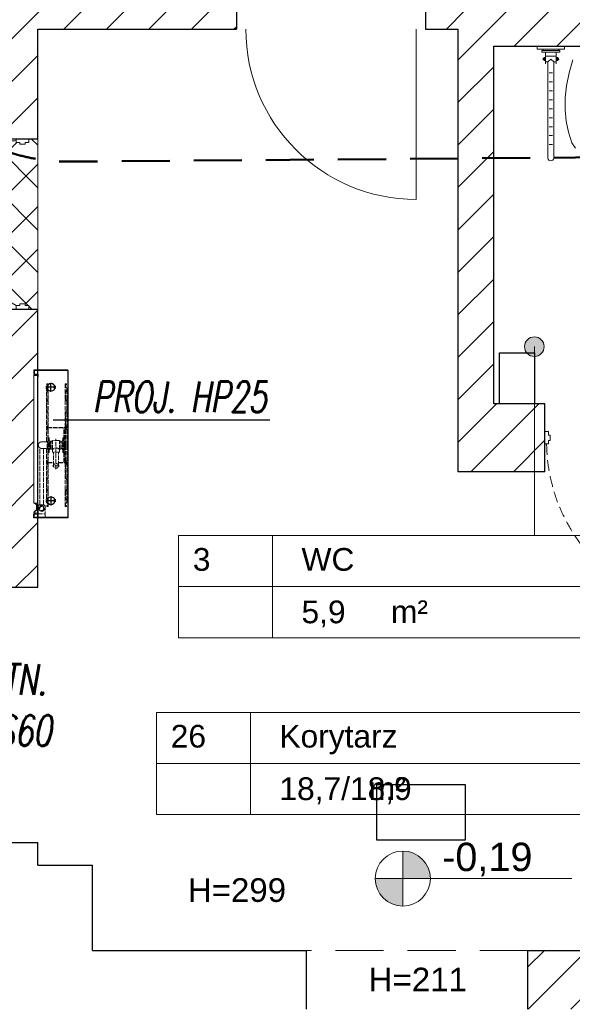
# Model space of a CAD drawing. Header units: millimetres. Extents: x 26866 to 1024070, y -428191 to 408885.
# Tile 69 of 248: x 184175 to 187095, y 360556 to 365761. Entities that reach past the tile are written whole.
import ezdxf

# ---------------------------------------------------------------- set-up
doc = ezdxf.new("R2010")
doc.units = ezdxf.units.MM
doc.header["$LTSCALE"] = 2
for name, pattern in [('ACAD_ISO02W100', [15, 12, -3]), ('DASHED', [19.05, 12.7, -6.35]), ('HIDDEN', [9.525, 6.35, -3.175]), ('HIDDENX2', [19.05, 12.7, -6.35])]:
    doc.linetypes.add(name, pattern=pattern)
for name, color, linetype, lineweight in [('0_OPIS', 7, 'Continuous', 13), ('3DPLAN_A_DRZWI', 173, 'Continuous', 5), ('3DPLAN_A_TABELKA POMIESZCZEŃ', 7, 'Continuous', 0), ('3DPLAN_A_WYSOKOŚCI OPIS', 101, 'Continuous', 5), ('3DPLAN_A_WYSOKOŚCI ZMIANA', 144, 'HIDDENX2', 5), ('A_KRESKOWANIE', 9, 'Continuous', 0), ('A_STOL_OKNA', 83, 'Continuous', 9), ('A_TXT', 7, 'Continuous', 0), ('A_WYM_KOT', 161, 'Continuous', 0), ('hydrant', 211, 'Continuous', 5), ('Opisy', 7, 'Continuous', 13), ('ramka', 9, 'Continuous', 30), ('sanitariaty', 2, 'Continuous', 25)]:
    doc.layers.add(name, color=color, linetype=linetype, lineweight=lineweight)
for name, color, linetype in [('3DPLAN_A_KRESKOWANIE 1', 253, 'Continuous'), ('3DPLAN_A_OPIS', 8, 'Continuous'), ('3DPLAN_A_POMIESZCZENIE NUMER', 100, 'Continuous'), ('3DPLAN_K_NOŚNA', 7, 'Continuous'), ('A_POMIESZCZENIE OPIS', 100, 'Continuous'), ('DEFAULT', 7, 'Continuous')]:
    doc.layers.add(name, color=color, linetype=linetype)
doc.styles.add('ARIAL', font='arial.ttf')
doc.styles.add('J-ROMANS', font='ROMANS.SHX', dxfattribs={"width": 0.7, "oblique": 10})
doc.styles.add('TABEL1', font='txt')

# ---------------------------------------------------------------- blocks, each defined once
blk = doc.blocks.new('hydrant')
at = {"color": 1, "linetype": 'ACAD_ISO02W100'}
for p, q in [((121.8, 578.2), (110, 578.2)), ((338.5, 577), (110, 577)), ((112.9, 580.5), (112.8, 580.5)), ((129.5, 586), (121.8, 578.2)), ((130.1, 584.7), (122.3, 577)), ((431.5, 586), (129.5, 586)), ((141, 584.7), (130.1, 584.7)), ((141, 584.7), (148.8, 577)), ((141.5, 586), (149.3, 578.2)), ((189.8, 578.2), (149.3, 578.2)), ((197.5, 586), (189.8, 578.2)), ((198.1, 584.7), (190.3, 577)), ((249.5, 584.7), (198.1, 584.7)), ((249.5, 584.7), (257.3, 577)), ((250, 586), (257.8, 578.2)), ((330, 578.2), (257.8, 578.2)), ((339, 586), (330, 578.2)), ((339, 584.3), (330.5, 577)), ((340, 582), (338.5, 582)), ((338.5, 482), (338.5, 582)), ((348, 578.2), (339, 586)), ((347.6, 577), (339, 584.3)), ((340, 482), (340, 582)), ((431.5, 577), (340, 577)), ((431.5, 578.2), (348, 578.2)), ((409, 577), (409, 578.2)), ((431.5, 586), (733.5, 586)), ((431.5, 578.2), (515, 578.2)), ((431.5, 577), (523, 577)), ((454, 577), (454, 578.2)), ((515, 578.2), (524, 586)), ((515.5, 577), (524, 584.3)), ((523, 541.2), (523, 582)), ((524.5, 582), (523, 582)), ((524, 586), (533, 578.2)), ((524, 584.3), (532.6, 577)), ((524.5, 541.2), (524.5, 582)), ((524.5, 577), (753, 577)), ((533, 578.2), (605.3, 578.2)), ((613, 586), (605.3, 578.2)), ((613.6, 584.7), (605.8, 577)), ((613.6, 584.7), (665, 584.7)), ((665, 584.7), (672.8, 577)), ((665.5, 586), (673.3, 578.2)), ((673.3, 578.2), (713.8, 578.2)), ((721.5, 586), (713.8, 578.2)), ((722.1, 584.7), (714.3, 577)), ((722.1, 584.7), (733, 584.7)), ((733, 584.7), (740.8, 577)), ((733.5, 586), (741.3, 578.2)), ((741.3, 578.2), (753, 578.2)), ((750.2, 580.5), (750.2, 580.5)), ((523, 571), (340, 571)), ((523, 569.5), (340, 569.5)), ((471, 569.5), (392, 569.5)), ((392, 565), (392, 569.5)), ((471, 565), (392, 565)), ((557.9, 528.2), (398.8, 528.2)), ((406, 545.2), (406, 511.2)), ((408.5, 546.7), (407.5, 546.7)), ((408, 565), (409, 561)), ((454.5, 546.7), (408, 546.7)), ((454, 561), (409, 561)), ((410, 554.2), (410.5, 554.7)), ((453, 554.2), (410, 554.2)), ((410, 548.2), (410, 554.2)), ((452.5, 571.5), (410.5, 571.5)), ((452.5, 554.7), (410.5, 554.7)), ((414.5, 554.7), (414.5, 561)), ((448.5, 554.7), (448.5, 561)), ((453, 554.2), (452.5, 554.7)), ((453, 548.2), (453, 554.2)), ((455, 565), (454, 561)), ((454.5, 546.7), (455.5, 546.7)), ((455, 546.7), (467.5, 546.7)), ((469, 545.2), (469, 511.2)), ((540.8, 541.2), (469, 541.2)), ((471, 565), (471, 569.5)), ((540.8, 546.4), (540.8, 510)), ((338.5, 487), (110, 487)), ((121.8, 485.7), (110, 485.7)), ((112.9, 483.5), (112.8, 483.5)), ((129.5, 478), (121.8, 485.7)), ((130.1, 479.2), (122.3, 487)), ((414, 478), (129.5, 478)), ((141, 479.2), (130.1, 479.2)), ((141, 479.2), (148.8, 487)), ((141.5, 478), (149.3, 485.7)), ((189.8, 485.7), (149.3, 485.7)), ((197.5, 478), (189.8, 485.7)), ((198.1, 479.2), (190.3, 487)), ((249.5, 479.2), (198.1, 479.2)), ((249.5, 479.2), (257.3, 487)), ((250, 478), (257.8, 485.7)), ((330, 485.7), (257.8, 485.7)), ((339, 478), (330, 485.7)), ((339, 479.6), (330.5, 487)), ((340, 482), (338.5, 482)), ((347.6, 487), (339, 479.6)), ((348, 485.7), (339, 478)), ((431.5, 487), (340, 487)), ((431.5, 485.7), (348, 485.7)), ((392, 491.5), (392, 487)), ((471, 491.5), (392, 491.5)), ((471, 487), (392, 487)), ((408.5, 509.7), (407.5, 509.7)), ((454.5, 509.7), (407.5, 509.7)), ((408, 491.5), (409, 495.5)), ((454, 495.5), (409, 495.5)), ((410, 508.2), (410, 502.2)), ((453, 502.2), (410, 502.2)), ((410, 502.2), (410.5, 501.7)), ((452.5, 501.7), (410.5, 501.7)), ((452.5, 485), (410.5, 485)), ((450.5, 485), (412.5, 485)), ((412.5, 483), (412.5, 485)), ((414, 452.5), (414, 481.5)), ((449, 481.5), (414, 481.5)), ((414.5, 498.3), (414.5, 501.7)), ((448.5, 498.3), (414.5, 498.3)), ((414.5, 495.5), (414.5, 496)), ((448.5, 496), (414.5, 496)), ((416.2, 496), (416.2, 498.3)), ((431.5, 487), (523, 487)), ((431.5, 485.7), (515, 485.7)), ((446.8, 496), (446.8, 498.3)), ((448.5, 498.3), (448.5, 501.7)), ((448.5, 495.5), (448.5, 496)), ((449, 452.5), (449, 481.5)), ((449, 478), (733.5, 478)), ((450.5, 483), (450.5, 485)), ((453, 502.2), (452.5, 501.7)), ((453, 508.2), (453, 502.2)), ((455, 491.5), (454, 495.5)), ((454.5, 509.7), (455.5, 509.7)), ((455.5, 509.7), (467.5, 509.7)), ((540.8, 515.2), (469, 515.2)), ((471, 491.5), (471, 487)), ((515, 485.7), (524, 478)), ((515.5, 487), (524, 479.6)), ((523, 482), (523, 515.2)), ((524.5, 482), (523, 482)), ((524, 479.6), (532.6, 487)), ((524, 478), (533, 485.7)), ((524.5, 482), (524.5, 515.2)), ((524.5, 487), (753, 487)), ((533, 485.7), (605.3, 485.7)), ((613, 478), (605.3, 485.7)), ((613.6, 479.2), (605.8, 487)), ((613.6, 479.2), (665, 479.2)), ((665, 479.2), (672.8, 487)), ((665.5, 478), (673.3, 485.7)), ((673.3, 485.7), (713.8, 485.7)), ((721.5, 478), (713.8, 485.7)), ((722.1, 479.2), (714.3, 487)), ((722.1, 479.2), (733, 479.2)), ((733, 479.2), (740.8, 487)), ((733.5, 478), (741.3, 485.7)), ((741.3, 485.7), (753, 485.7)), ((752.9, 471.5), (746.5, 466.2)), ((750.2, 483.5), (750.2, 483.5)), ((752.9, 471.5), (794.5, 471.5)), ((794.5, 471.5), (814.5, 471.5)), ((794.5, 433.5), (794.5, 471.5)), ((814.5, 433.5), (814.5, 471.5)), ((746.5, 443.5), (446.5, 443.5)), ((746.5, 461.5), (449, 461.5)), ((746.5, 438.7), (746.5, 466.2)), ((752.9, 433.5), (746.5, 438.7)), ((752.9, 433.5), (794.5, 433.5)), ((794.5, 433.5), (780, 433.5)), ((794.5, 433.5), (814.5, 433.5))]:
    blk.add_line(p, q, dxfattribs=at)
for p, q in [((60.9, 411.5), (60.9, 431.5)), ((738.9, 431.5), (60.9, 431.5)), ((738.9, 431.5), (738.9, 411.5)), ((741.3, 421.8), (738.9, 415.6)), ((742.7, 421.3), (738.9, 411.5)), ((771.7, 426), (747.4, 426)), ((771.7, 424.5), (747.4, 424.5)), ((775.4, 422.8), (780.5, 416.1)), ((776.6, 423.7), (781.7, 417)), ((789.4, 423.3), (790.9, 423.3)), ((789.4, 416.5), (789.4, 423.3)), ((790.9, 416.5), (790.9, 423.3)), ((738.9, 411.5), (60.9, 411.5))]:
    blk.add_line(p, q)
for centre, radius in [((540.8, 528.2), 13), ((766.5, 452.5), 14.9), ((766.5, 452.5), 10.8)]:
    blk.add_circle(centre, radius, dxfattribs=at)
for centre, radius, start, end in [((110, 580.5), 3.5, 12.2467, 270), ((110, 580.5), 2.25, 12.3553, 270), ((112.8, 581.1), 0.612, 192.3553, 270), ((112.9, 581.1), 0.612, 270, 12.2467), ((753, 580.5), 3.5, 270, 167.7533), ((750.2, 581.1), 0.612, 167.7533, 270), ((750.2, 581.1), 0.612, 270, 347.6447), ((753, 580.5), 2.25, 270, 167.6447), ((407.5, 545.2), 1.5, 90, 180), ((408.5, 548.2), 1.5, 270, 0), ((410.5, 570), 1.5, 90, 138.1897), ((469.4, 528.2), 23.1, 126.8922, 233.1078), ((452.5, 570), 1.5, 41.8103, 90), ((454.5, 548.2), 1.5, 180, 270), ((467.5, 545.2), 1.5, 0, 90), ((110, 483.5), 3.5, 90, 347.7533), ((110, 483.5), 2.25, 90, 347.6447), ((112.8, 482.8), 0.612, 90, 167.6447), ((112.9, 482.8), 0.612, 347.7533, 90), ((407.5, 511.2), 1.5, 180, 270), ((408.5, 508.2), 1.5, 0, 90), ((410.5, 486.5), 1.5, 210, 270), ((414, 483), 1.5, 180, 270), ((449, 483), 1.5, 270, 0), ((452.5, 486.5), 1.5, 270, 330), ((454.5, 508.2), 1.5, 90, 180), ((467.5, 511.2), 1.5, 270, 0), ((753, 483.5), 3.5, 192.2467, 90), ((750.2, 482.8), 0.612, 90, 192.2467), ((750.2, 482.8), 0.612, 12.3553, 90), ((753, 483.5), 2.25, 192.3553, 90), ((431.5, 452.5), 17.5, 180, 270), ((431.5, 452.5), 17.5, 270, 0)]:
    blk.add_arc(centre, radius, start, end, dxfattribs=at)
for centre, radius, start, end in [((747.4, 419.5), 6.5, 90, 158.9625), ((747.4, 419.5), 5, 90, 158.9625), ((771.7, 419.5), 6.5, 41.1859, 90), ((771.7, 419.5), 5, 41.1859, 90), ((785.9, 416.5), 5, 199.769, 0), ((776.5, 413.1), 6.5, 19.769, 37.3581), ((785.9, 416.5), 3.5, 199.769, 0), ((776.5, 413.1), 5, 19.769, 37.3581)]:
    blk.add_arc(centre, radius, start, end)
at = {"layer": 'DEFAULT', "linetype": 'ByBlock'}
for p, q in [((35.5, 591.5), (35.5, 411.5)), ((35.5, 591.5), (815.5, 591.5)), ((36.3, 590.7), (36.3, 412.3)), ((36.3, 590.7), (814.7, 590.7)), ((36.3, 590.7), (814.7, 590.7)), ((814.7, 590.7), (814.7, 412.3)), ((815.5, 591.5), (815.5, 411.5)), ((121.3, 527.6), (121.3, 516.6)), ((129.8, 527.6), (129.8, 516.6)), ((721.3, 527.6), (721.3, 516.6)), ((729.8, 527.6), (729.8, 516.6)), ((121.3, 475.3), (121.3, 486.3)), ((129.8, 475.3), (129.8, 486.3)), ((721.3, 475.3), (721.3, 486.3)), ((729.8, 475.3), (729.8, 486.3)), ((56.3, 433.1), (70.1, 433.1)), ((56.3, 412.3), (56.3, 433.1)), ((57.1, 432.3), (70.1, 432.3)), ((57.1, 411.5), (57.1, 432.3)), ((57.1, 411.5), (57.1, 432.3)), ((60.9, 411.5), (60.9, 431.5)), ((70.1, 432.3), (70.1, 433.1)), ((780.5, 432.5), (780.5, 433.5)), ((793.5, 432.5), (780.5, 432.5)), ((780.9, 432.3), (780.9, 433.1)), ((794.7, 433.1), (780.9, 433.1)), ((793.9, 432.3), (780.9, 432.3)), ((793.9, 411.5), (793.9, 432.3)), ((793.9, 411.5), (793.9, 432.3)), ((794.7, 412.3), (794.7, 433.1)), ((35.5, 411.5), (57.1, 411.5)), ((36.3, 412.3), (56.3, 412.3)), ((815.5, 411.5), (793.9, 411.5)), ((814.7, 412.3), (794.7, 412.3))]:
    blk.add_line(p, q, dxfattribs=at)
at = {"layer": 'DEFAULT', "color": 1, "linetype": 'ByBlock'}
for p, q in [((125.5, 525.9), (125.5, 477.1)), ((725.5, 525.9), (725.5, 477.1)), ((149.9, 501.5), (101.1, 501.5)), ((701.1, 501.5), (749.9, 501.5))]:
    blk.add_line(p, q, dxfattribs=at)
at = {"layer": 'DEFAULT', "color": 1, "linetype": 'ACAD_ISO02W100'}
blk.add_line((794.5, 433.5), (780.5, 433.5), dxfattribs=at)
at = {"layer": 'DEFAULT', "linetype": 'ByBlock'}
for centre in [(125.5, 501.5), (725.5, 501.5)]:
    blk.add_circle(centre, 21, dxfattribs=at)
blk = doc.blocks.new('D 100')
at = {"layer": '3DPLAN_A_DRZWI', "lineweight": 20}
blk.add_line((2.09, 3.66), (50, 88.25), dxfattribs=at)
at = {"layer": '3DPLAN_A_DRZWI'}
for points in [[(0, 3.66), (2.09, 3.66), (2.09, 1.57), (3.14, 1.57), (3.14, -1.57), (2.09, -1.57), (2.09, -3.66), (0, -3.66), (0, 3.66)], [(100, 3.66), (97.91, 3.66), (97.91, 1.57), (96.86, 1.57), (96.86, -1.57), (97.91, -1.57), (97.91, -3.66), (100, -3.66), (100, 3.66)]]:
    blk.add_lwpolyline(points, dxfattribs=at)
at = {"layer": '3DPLAN_A_DRZWI', "linetype": 'HIDDEN', "ltscale": 0.5}
blk.add_arc((-0.5, 2.56), 99.46, 0.63255, 59.48552, dxfattribs=at)
blk = doc.blocks.new('tabelka dla tp')
at = {"layer": '3DPLAN_A_TABELKA POMIESZCZEŃ'}
for p, q in [((49.7, 54), (49.7, 0)), ((0, 27), (243.13, 27))]:
    blk.add_line(p, q, dxfattribs=at)
blk.add_lwpolyline([(0, 54), (243.13, 54), (243.13, 0), (0, 0)], close=True, dxfattribs=at)
at = {"layer": '3DPLAN_A_POMIESZCZENIE NUMER', "color": 7, "style": 'ARIAL'}
blk.add_attdef('NUMER', (2.23, 35.39), '', height=12, dxfattribs=at)
at = {"layer": 'A_POMIESZCZENIE OPIS', "insert": (112.2, 19.75), "char_height": 12, "width": 36.4122, "attachment_point": 1, "style": 'ARIAL'}
blk.add_mtext('{\\C7;m²}', dxfattribs=at)
at = {"layer": 'A_POMIESZCZENIE OPIS', "color": 7, "style": 'ARIAL'}
for tag, p in [('NAZWA', (51.73, 35.39)), ('POWIERZCHNIA', (51.06, 7.24))]:
    blk.add_attdef(tag, p, '', height=12, dxfattribs=at)
blk = doc.blocks.new('parterr')
at = {"layer": '3DPLAN_A_KRESKOWANIE 1'}
h = blk.add_hatch(dxfattribs=at)
h.set_pattern_fill('ANSI31', color=256, scale=5, style=0)
h.set_pattern_definition([(45, (28281.13, -31178.053), (-11.22532, 11.22532), [])])
h.paths.add_polyline_path([(27531.99, -28228.89), (27531.99, -28218.89), (27420.99, -28218.89), (27420.99, -28006.89), (27456.99, -28006.89), (27456.99, -27805.89), (26774.49, -27805.89), (26774.49, -27888.89), (26825.99, -27888.89), (26825.99, -27851.89), (27410.99, -27851.89), (27410.99, -28133.89), (27387.99, -28133.89), (27387.99, -28139.89), (27410.99, -28139.89), (27410.99, -28286.89), (27426.99, -28286.89), (27426.99, -28228.89)])
h.paths.add_polyline_path([(27626.99, -27863.89), (27769.99, -27863.89), (27769.99, -27805.89), (27626.99, -27805.89)])
h.paths.add_polyline_path([(27631.99, -28218.89), (27631.99, -28228.89), (27648.99, -28228.89), (27648.99, -28462.89), (27694.99, -28462.89), (27694.99, -28426.89), (27667.99, -28426.89), (27667.99, -28237.89), (27979.99, -28237.89), (27979.99, -28426.89), (27784.99, -28426.89), (27784.99, -28541.89), (27801.99, -28541.89), (27801.99, -28461.89), (27937.99, -28461.89), (27937.99, -28505.89), (28030.99, -28505.89), (28030.99, -28463.89), (28076.99, -28463.89), (28076.99, -28434.89), (28070.99, -28434.89), (28070.99, -28421.89), (28057.99, -28421.89), (28057.99, -27857.89), (28067.99, -27857.89), (28067.99, -27794.89), (28073.99, -27794.89), (28073.99, -27747.89), (28027.49, -27747.89), (28027.49, -27805.89), (27939.99, -27805.89), (27939.99, -27933.89), (27975.99, -27933.89), (27975.99, -28218.89)])
h.paths.add_polyline_path([(26774.49, -28063.89), (26774.49, -28175.39), (26826.99, -28175.39), (26826.99, -28139.89), (27297.99, -28139.89), (27297.99, -28133.89), (26825.99, -28133.89), (26825.99, -28063.89)])
h.paths.add_polyline_path([(27410.99, -28376.89), (27410.99, -28408.89), (27393.99, -28408.89), (27393.99, -28418.89), (26826.99, -28418.89), (26826.99, -28350.39), (26774.49, -28350.39), (26774.49, -28429.89), (26562.49, -28429.89), (26562.49, -28493.89), (26595.99, -28493.89), (26595.99, -28452.89), (26776.99, -28452.89), (26776.99, -28490.89), (26826.99, -28490.89), (26826.99, -28455.89), (27384.07, -28455.81), (27401.99, -28455.81), (27401.99, -28523.89), (27426.99, -28523.89), (27426.99, -28487.14), (27424.99, -28487.22), (27425.07, -28485.14), (27426.99, -28485.06), (27426.99, -28479.56), (27425.4, -28479.56), (27425.96, -28479.93), (27424.99, -28479.56), (27424.99, -28411.76), (27426.99, -28411.76), (27426.99, -28411.3), (27424.99, -28411.38), (27425.07, -28409.3), (27426.99, -28409.22), (27426.99, -28376.89)])
h.paths.add_polyline_path([(27341.99, -28709.89), (26826.99, -28709.89), (26826.99, -28670.89), (26776.99, -28670.89), (26776.99, -28709.89), (26595.99, -28709.89), (26595.99, -28673.89), (26562.49, -28673.89), (26562.49, -28763.89), (26781.49, -28763.89), (26781.49, -28800.89), (26837.99, -28800.89), (26837.99, -28746.89), (27391.99, -28746.89), (27391.99, -28790.89), (27411.49, -28790.89), (27399.25, -28679.89), (27341.99, -28679.89)])
h.paths.add_polyline_path([(26781.49, -29070.89), (26781.49, -29384.89), (27480.84, -29384.89), (27480.84, -29301.89), (27411.84, -29301.89), (27411.84, -28913.89), (27510.99, -28913.89), (27510.99, -28896.89), (27411.99, -28896.89), (27411.99, -28889.89), (27391.99, -28889.89), (27391.99, -29317.89), (26837.99, -29317.89), (26837.99, -29070.89)])
h.paths.add_polyline_path([(27653.84, -29384.89), (27783.84, -29384.89), (27783.84, -29301.89), (27725.84, -29301.89), (27725.84, -28870.89), (27709.99, -28870.89), (27709.99, -28896.89), (27609.99, -28896.89), (27609.99, -28913.89), (27709.84, -28913.89), (27709.84, -29301.89), (27653.84, -29301.89)])
h.paths.add_polyline_path([(28104.99, -29384.89), (28104.99, -29319.89), (28049.99, -29319.89), (28049.99, -29041.89), (28096.99, -29041.89), (28096.99, -28933.89), (28049.99, -28933.89), (28049.99, -28849.89), (28076.99, -28849.89), (28076.99, -28716.89), (28030.99, -28716.89), (28030.99, -28683.89), (27937.99, -28683.89), (27937.99, -28715.89), (27801.99, -28715.89), (27801.99, -28691.89), (27784.99, -28691.89), (27784.99, -28715.89), (27685.99, -28715.89), (27685.99, -28746.89), (27709.99, -28746.89), (27709.99, -28772.89), (27725.84, -28772.89), (27725.84, -28731.89), (27994.84, -28731.89), (27994.84, -28790.89), (27952.84, -28790.89), (27952.84, -28922.89), (27994.84, -28922.89), (27994.84, -29301.89), (27956.84, -29301.89), (27956.84, -29384.89)])
h.paths.add_polyline_path([(28444.97, -27794.89), (28444.97, -27747.89), (28199.99, -27747.89), (28199.99, -27794.89)])
h.paths.add_polyline_path([(28921.99, -28467.89), (29077.99, -28467.89), (29077.99, -28435.89), (28960.99, -28435.89), (28960.99, -27867.89), (29010.99, -27867.89), (29010.99, -27805.89), (28878.99, -27805.89), (28878.99, -27866.89), (28932.99, -27866.89), (28932.99, -28435.89), (28921.99, -28435.89)])
h.paths.add_polyline_path([(29185.99, -27867.89), (29308.99, -27867.89), (29308.99, -27805.89), (29185.99, -27805.89)])
h.paths.add_polyline_path([(29483.99, -27867.89), (29607.99, -27867.89), (29607.99, -27805.89), (29483.99, -27805.89)])
h.paths.add_polyline_path([(29782.99, -27867.89), (29903.99, -27867.89), (29903.99, -27805.89), (29782.99, -27805.89)])
h.paths.add_polyline_path([(30078.99, -27867.89), (30205.99, -27867.89), (30205.99, -27805.89), (30078.99, -27805.89)])
h.paths.add_polyline_path([(29866.99, -28490.89), (29866.99, -28439.89), (30420.99, -28439.89), (30420.99, -28504.89), (30467.99, -28504.89), (30467.99, -28441.89), (30494.99, -28441.89), (30494.99, -28420.89), (30467.99, -28420.89), (30467.99, -27862.89), (30500.99, -27862.89), (30500.99, -27805.89), (30380.99, -27805.89), (30380.99, -27867.89), (30454.99, -27867.89), (30454.99, -28420.89), (29450.99, -28420.89), (29450.99, -28435.89), (29331.99, -28435.89), (29331.99, -28420.89), (29227.99, -28420.89), (29227.99, -28435.89), (29207.99, -28435.89), (29207.99, -28467.89), (29230.99, -28467.89), (29230.99, -28496.89), (29276.99, -28496.89), (29276.99, -28467.89), (29827.99, -28467.89), (29827.99, -28490.89)])
h.paths.add_polyline_path([(30792.99, -27805.89), (30675.99, -27805.89), (30675.99, -27862.89), (30792.99, -27862.89)])
h.paths.add_polyline_path([(31618.99, -27862.89), (31618.99, -27970.89), (31677.49, -27970.89), (31677.49, -27805.89), (30967.99, -27805.89), (30967.99, -27862.89)])
h.paths.add_polyline_path([(30691.99, -28522.89), (30691.99, -28438.89), (31026.99, -28438.89), (31026.99, -28712.89), (30892.99, -28712.89), (30892.99, -28746.89), (31014.99, -28746.89), (31014.99, -28802.89), (31047.99, -28802.89), (31047.99, -28747.89), (31069.99, -28747.89), (31069.99, -28744.89), (31443.99, -28744.89), (31443.99, -28715.89), (31348.99, -28715.89), (31348.99, -28647.89), (31324.99, -28647.89), (31324.99, -28715.89), (31097.99, -28715.89), (31097.99, -28691.89), (31056.99, -28691.89), (31056.99, -28450.89), (31068.99, -28450.89), (31068.99, -28440.89), (31324.99, -28440.89), (31324.99, -28557.89), (31348.99, -28557.89), (31348.99, -28439.89), (31623.99, -28439.89), (31623.99, -28481.89), (31677.49, -28481.89), (31677.49, -28090.89), (31618.99, -28090.89), (31618.99, -28420.89), (30614.99, -28420.89), (30614.99, -28441.89), (30671.99, -28441.89), (30671.99, -28522.89)])
h.paths.add_polyline_path([(31677.49, -28782.89), (31677.49, -28681.89), (31623.99, -28681.89), (31623.99, -28715.89), (31533.99, -28715.89), (31533.99, -28744.89), (31623.99, -28744.89), (31623.99, -28782.89)])
h.paths.add_polyline_path([(31290.99, -29384.89), (31677.49, -29384.89), (31677.49, -29121.89), (31623.99, -29121.89), (31623.99, -29308.89), (31290.99, -29308.89)])
h.paths.add_polyline_path([(31115.99, -29308.89), (31047.99, -29308.89), (31047.99, -29148.89), (31014.99, -29148.89), (31014.99, -29308.89), (30977.99, -29308.89), (30977.99, -29384.89), (31115.99, -29384.89)])
h.paths.add_polyline_path([(30671.99, -28642.89), (30671.99, -28710.89), (30658.99, -28710.89), (30658.99, -28746.89), (30736.99, -28746.89), (30736.99, -29058.89), (30726.99, -29058.89), (30726.99, -29069.89), (30736.99, -29069.89), (30736.99, -29306.89), (30689.99, -29306.89), (30689.99, -29384.89), (30802.99, -29384.89), (30802.99, -29308.89), (30767.99, -29308.89), (30767.99, -28746.89), (30772.99, -28746.89), (30772.99, -28712.89), (30691.99, -28712.89), (30691.99, -28642.89)])
h.paths.add_polyline_path([(29827.99, -28640.89), (29827.99, -28721.89), (29417.99, -28721.89), (29417.99, -28756.89), (29765.99, -28756.89), (29765.99, -28833.89), (29935.99, -28833.89), (29935.99, -28756.89), (30425.99, -28756.89), (30425.99, -29306.89), (30383.99, -29306.89), (30383.99, -29384.89), (30514.99, -29384.89), (30514.99, -29306.89), (30441.99, -29306.89), (30441.99, -29069.89), (30636.99, -29069.89), (30636.99, -29058.89), (30441.99, -29058.89), (30441.99, -28772.89), (30466.99, -28772.89), (30466.99, -28746.89), (30568.99, -28746.89), (30568.99, -28710.89), (30467.99, -28710.89), (30467.99, -28677.89), (30420.99, -28677.89), (30420.99, -28720.89), (29866.99, -28720.89), (29866.99, -28640.89)])
h.paths.add_polyline_path([(30087.99, -29306.89), (30087.99, -29384.89), (30208.99, -29384.89), (30208.99, -29306.89)])
h.paths.add_polyline_path([(29912.99, -29306.89), (29891.99, -29306.89), (29891.99, -28974.89), (29421.99, -28974.89), (29421.99, -28984.89), (29884.99, -28984.89), (29884.99, -29310.89), (29777.99, -29310.89), (29777.99, -29384.89), (29912.99, -29384.89)])
h.paths.add_polyline_path([(29487.99, -29310.89), (29487.99, -29384.89), (29602.99, -29384.89), (29602.99, -29310.89)])
h.paths.add_polyline_path([(29341.99, -28974.89), (29262.99, -28974.89), (29262.99, -28756.89), (29297.99, -28756.89), (29297.99, -28721.89), (29276.99, -28721.89), (29276.99, -28667.89), (29228.99, -28667.89), (29228.99, -28721.89), (28922.99, -28721.89), (28922.99, -28754.89), (28935.99, -28754.89), (28935.99, -28884.89), (28953.99, -28884.89), (28953.99, -28754.89), (29226.99, -28754.89), (29226.99, -29323.89), (29186.99, -29323.89), (29186.99, -29384.89), (29312.99, -29384.89), (29312.99, -29310.89), (29262.99, -29310.89), (29262.99, -28984.89), (29341.99, -28984.89)])
h.paths.add_polyline_path([(29011.99, -29323.89), (28953.99, -29323.89), (28953.99, -28979.89), (28935.99, -28979.89), (28935.99, -29320.89), (28895.99, -29320.89), (28895.99, -29384.89), (29011.99, -29384.89)])
h.paths.add_polyline_path([(28832.99, -28721.89), (28810.99, -28721.89), (28810.99, -28684.89), (28793.99, -28684.89), (28793.99, -28721.89), (28683.99, -28721.89), (28683.99, -28682.89), (28629.99, -28682.89), (28629.99, -28715.89), (28626.99, -28715.89), (28626.99, -29316.89), (28584.99, -29316.89), (28584.99, -29384.89), (28720.99, -29384.89), (28720.99, -29320.89), (28668.99, -29320.89), (28668.99, -29039.89), (28722.99, -29039.89), (28722.99, -28875.89), (28664.99, -28875.89), (28664.99, -28769.89), (28673.99, -28769.89), (28673.99, -28754.89), (28832.99, -28754.89)])
h.paths.add_polyline_path([(28933.48, -28618.58), (28933.48, -28620.89), (28989.51, -28620.89), (28989.51, -28618.58)])
h.paths.add_polyline_path([(28048.62, -28542.17), (28104.65, -28542.17), (28104.65, -28567.43), (28048.62, -28567.43)])
h.paths.add_polyline_path([(28312.29, -28322.99), (28368.17, -28322.99), (28368.17, -28348.05), (28312.29, -28348.05)])
h.paths.add_polyline_path([(28488.09, -28322.99), (28543.96, -28322.99), (28543.96, -28348.05), (28488.09, -28348.05)])
edge = h.paths.add_edge_path()
edge.add_arc((28306.99, -28816.89), 85, 62.6545, 71.7854, ccw=False)
edge.add_line((28346.03, -28741.39), (28346.03, -28736.15))
edge.add_line((28346.03, -28736.15), (28333.55, -28736.15))
h.paths.add_polyline_path([(28109.35, -29204.1), (28204.56, -29204.1), (28204.56, -29250.57), (28109.35, -29250.57)])
h.paths.add_polyline_path([(28138.56, -28107.38), (28196.54, -28107.38), (28196.54, -28140.41), (28138.56, -28140.41)])
h.paths.add_polyline_path([(28531.91, -27858.83), (28585.67, -27858.83), (28585.67, -27891.86), (28531.91, -27891.86)])
h.paths.add_polyline_path([(28514.88, -27899.85, 1), (28514.88, -27870.73, 1)])
h.paths.add_polyline_path([(28121.53, -28148.39, 1), (28121.53, -28119.27, 1)])
edge = h.paths.add_edge_path()
edge.add_line((28141.81, -28688.78), (28156.37, -28688.78))
edge.add_line((28156.37, -28688.78), (28156.37, -28674.22))
edge.add_arc((28156.37, -28688.78), 14.56, 90, 180)
edge = h.paths.add_edge_path()
edge.add_line((28156.37, -28688.78), (28156.37, -28703.34))
edge.add_arc((28156.37, -28688.78), 14.56, 270, 360)
edge.add_line((28170.93, -28688.78), (28156.37, -28688.78))
h.paths.add_polyline_path([(28156.37, -28703.34, 1), (28156.37, -28674.22, 1)])
h.paths.add_polyline_path([(28624.31, -27926.26), (28623.54, -27925.49), (28623.66, -27865.14), (28624.44, -27864.37), (28624.44, -27926.21)], is_closed=False)
h.paths.add_polyline_path([(28252.2, -28179.89), (28327.2, -28179.89), (28327.2, -28198.64, -0.427145), (28270.95, -28254.89), (28252.2, -28254.89)])
h.paths.add_polyline_path([(28424.2, -28361.39, -0.414214), (28419.2, -28366.39), (28413.2, -28366.39, -0.414214), (28389.2, -28342.39), (28389.2, -28330.39, -0.414214), (28413.2, -28306.39), (28419.2, -28306.39, -0.414214), (28424.2, -28311.39)])
h.paths.add_polyline_path([(28638.99, -27932.35), (28638.99, -27864.55), (28640.57, -27864.55), (28640.01, -27864.17, -0.310329), (28639.69, -27863.71), (28639.69, -27861.28, -0.216272), (28639.86, -27860.9), (28640.6, -27860.18, 0.840818), (28640.49, -27859.35, -0.414214), (28640.99, -27859.85), (28640.99, -27932.35)])
h.paths.add_polyline_path([(28638.79, -27863.15), (28638.26, -27863.79), (28637.79, -27863.79), (28637.79, -27893.79, -0.760764), (28636.89, -27897.04), (28634.34, -27897.04), (28634.34, -27925.49), (28634.06, -27925.58), (28633.76, -27925.89), (28633.56, -27926.31), (28634.04, -27926.31, -0.130781), (28633.44, -27927.41, -2.336993), (28633.44, -27924.37), (28633.44, -27899.24), (28632.99, -27899.24), (28632.99, -27897.64), (28632.59, -27897.54), (28632.59, -27893.04), (28632.99, -27892.94), (28632.99, -27891.34), (28633.44, -27891.34), (28633.56, -27871.11), (28633.44, -27867.41, -2.336993), (28633.56, -27864.31), (28634.34, -27865.09), (28634.34, -27893.54), (28635.99, -27893.54), (28635.99, -27863.79), (28635.51, -27863.79), (28634.99, -27863.15), (28634.99, -27856.99), (28638.79, -27856.99)])
h.paths.add_polyline_path([(28630.61, -27891.54), (28631.16, -27891.69), (28631.16, -27897.69, -0.414214), (28631.01, -27897.84), (28627.61, -27897.84, -0.414214), (28627.46, -27897.59), (28627.61, -27891.54), (28628.01, -27891.54), (28628.01, -27884.37, -1), (28630.61, -27884.37)])
h.paths.add_polyline_path([(28624.44, -27885.99), (28628.01, -27886.14), (28624.44, -27886.14)], is_closed=False)
h.paths.add_polyline_path([(28631.96, -27893.59), (28632.31, -27893.76), (28632.54, -27893.76), (28632.54, -27896.82), (28632.31, -27896.99), (28631.96, -27896.99), (28631.91, -27897.44), (28631.96, -27893.19)])
h.paths.add_polyline_path([(28624.44, -27904.44), (28633.44, -27904.59), (28624.44, -27904.59)], is_closed=False)
h.paths.add_polyline_path([(28625.19, -27886.14), (28625.19, -27891.34), (28625.64, -27891.34), (28625.64, -27892.94), (28626.04, -27893.04), (28626.04, -27893.59), (28626.66, -27893.59), (28626.71, -27893.14), (28626.66, -27897.39), (28626.66, -27896.99), (28626.04, -27896.99), (28626.04, -27897.54), (28625.64, -27897.64), (28625.64, -27899.24), (28625.19, -27899.24), (28625.04, -27904.44), (28625.04, -27886.14)], is_closed=False)
h.paths.add_polyline_path([(28640.91, -27856.97), (28622.99, -27856.89), (28640.99, -27856.89)], is_closed=False)
h.paths.add_polyline_path([(28619.99, -28325.89), (28619.99, -28323.45), (28618.52, -28323.45), (28584.99, -28382.67, -0.262592), (28550.72, -28323.45), (28549.99, -28323.45), (28549.99, -28325.89), (28512.99, -28325.89), (28512.99, -28240.89), (28492.4, -28240.89), (28491.79, -28249.17, -0.11869), (28489.72, -28256.75), (28483.38, -28267.01, -0.177707), (28479.15, -28270.09), (28472.86, -28270.09, -0.177707), (28468.58, -28266.95), (28462.28, -28256.75, -0.11869), (28460.21, -28249.17), (28459.6, -28240.89), (28487.99, -28240.89), (28487.99, -28181.89), (28633.99, -28181.89), (28633.99, -28325.89)])
h.paths.add_polyline_path([(28442.49, -28424.89), (28442.49, -28418.89, -0.414214), (28466.49, -28394.89), (28478.49, -28394.89, -0.414214), (28502.49, -28418.89), (28502.49, -28424.89, -0.414214), (28497.49, -28429.89), (28447.49, -28429.89, -0.414214)])
h.paths.add_polyline_path([(28265.75, -28187.22, 1), (28256.37, -28187.22, 1)], flags=16)
h.paths.add_polyline_path([(28416.2, -28357.26, -0.453948), (28410.53, -28362.21, -0.375565), (28393.2, -28342.39), (28393.2, -28330.39, -0.375565), (28410.53, -28310.57, -0.453948), (28416.2, -28315.52)], flags=16)
h.paths.add_polyline_path([(28638.38, -27861.79, 1), (28635.4, -27861.79, 1)], flags=16)
h.paths.add_polyline_path([(28637.96, -27861.79, 1), (28635.81, -27861.79, 1)], flags=0)
h.paths.add_polyline_path([(28633.92, -27866.7, -0.08131), (28633.44, -27867.41), (28633.44, -27865.89), (28634.21, -27865.89), (28634.31, -27866.31)], flags=16)
h.paths.add_polyline_path([(28633.44, -27865.89), (28633.44, -27867.01), (28634.21, -27866.24), (28634.09, -27865.89)], flags=0)
h.paths.add_polyline_path([(28633.44, -27867.01), (28633.56, -27867.28, 0.08131), (28633.92, -27866.7), (28633.56, -27867.06)], is_closed=False, flags=16)
h.paths.add_polyline_path([(28633.56, -27897.52), (28633.64, -27893.19), (28633.64, -27897.39)], is_closed=False, flags=16)
h.paths.add_polyline_path([(28633.64, -27897.39), (28633.56, -27893.06), (28633.56, -27897.52)], is_closed=False, flags=16)
h.paths.add_polyline_path([(28628.01, -27884.37), (28630.61, -27884.37, -1)], flags=16)
h.paths.add_polyline_path([(28557.29, -28240.02), (28560.01, -28203.37), (28592.81, -28203.37), (28595.52, -28240.02, -0.414214), (28578.66, -28256.89), (28574.16, -28256.89, -0.414214)], flags=16)
h.paths.add_polyline_path([(28570.23, -28211.92), (28582.58, -28211.92, -0.392745), (28588.19, -28217.12), (28589.9, -28240.21, -0.409357), (28578.66, -28251.27), (28574.16, -28251.27, -0.409357), (28562.92, -28240.21), (28564.62, -28217.12, -0.392745)], flags=0)
h.paths.add_polyline_path([(28465.69, -28254.65, -0.504303), (28469.83, -28249.44), (28482.18, -28249.44, -0.504303), (28486.32, -28254.65), (28480.02, -28264.85, -0.195658), (28478.25, -28266.09), (28473.75, -28266.09, -0.195658), (28471.98, -28264.85)], flags=16)
h.paths.add_polyline_path([(28451.62, -28421.89, -0.453948), (28446.66, -28416.22, -0.375565), (28466.49, -28398.89), (28478.49, -28398.89, -0.375565), (28498.31, -28416.22, -0.453948), (28493.35, -28421.89)], flags=16)
at = {"layer": 'A_KRESKOWANIE', "transparency": 33554687}
h = blk.add_hatch(dxfattribs=at)
h.set_pattern_fill('ANSI37', color=0, scale=5)
h.paths.add_polyline_path([(26825.99, -28063.89), (26825.99, -28133.89), (27297.99, -28133.89), (27297.99, -28133.59), (27299.87, -28133.59), (27299.87, -28135.48), (27300.81, -28135.48), (27300.81, -28138.3), (27299.87, -28138.3), (27299.87, -28140.19), (27298.93, -28140.19, 0.262592), (27342.99, -28216.32), (27344.22, -28214.14, -0.038194), (27343.06, -28198.93), (27343.06, -27851.89), (26825.99, -27851.89), (26825.99, -27888.89)])
h.paths.add_polyline_path([(27102.97, -28064.05), (27158.91, -28064.05), (27158.91, -28044.9), (27102.97, -28044.9)], flags=24)
h.paths.add_polyline_path([(27342.99, -28216.32, -0.262592), (27298.93, -28140.19), (27299.87, -28140.19), (27297.99, -28140.19), (27297.99, -28139.89), (26826.99, -28139.89), (26826.99, -28175.39), (26826.99, -28350.39), (26826.99, -28418.89), (27393.99, -28418.89), (27393.99, -28408.89), (27393.99, -28362.71), (27339.56, -28331.89, -0.198011), (27393.99, -28290.75), (27393.99, -28286.06, -0.230244), (27344.22, -28214.14)])
h.paths.add_polyline_path([(27102.36, -28351.79), (27325.94, -28351.79), (27325.94, -28402.59), (27102.36, -28402.59)], flags=16)
h.paths.add_polyline_path([(27102.97, -28330.53), (27159.05, -28330.53), (27159.05, -28311.38), (27102.97, -28311.38)], flags=24)
h.paths.add_polyline_path([(27123.08, -28409.59), (27305.22, -28409.59), (27305.22, -28344.79), (27123.08, -28344.79)], flags=24)
h.paths.add_polyline_path([(27433.84, -29301.89), (27433.84, -28913.89), (27411.84, -28913.89), (27411.84, -29301.89)])
h.paths.add_polyline_path([(27980.46, -29061.28), (27980.46, -29115.28), (27940.49, -29115.28), (27940.49, -29301.89), (27956.84, -29301.89), (27994.84, -29301.89), (27994.84, -28922.89), (27952.84, -28922.89), (27952.84, -28790.89), (27994.84, -28790.89), (27994.84, -28731.89), (27940.49, -28731.89), (27940.49, -29061.28)])
h.paths.add_polyline_path([(27075.43, -29179.35), (27131.46, -29179.35), (27131.46, -29160.21), (27075.43, -29160.21)], flags=9)
h.paths.add_polyline_path([(27522.9, -29133.65), (27578.93, -29133.65), (27578.93, -29114.51), (27522.9, -29114.51)], flags=9)
h.paths.add_polyline_path([(27332.05, -28065.19), (27388.13, -28065.19), (27388.13, -28046.05), (27332.05, -28046.05)], flags=9)
h.paths.add_polyline_path([(27804.49, -29133.65), (27860.52, -29133.65), (27860.52, -29114.51), (27804.49, -29114.51)], flags=9)
h = blk.add_hatch(dxfattribs=at)
h.set_pattern_fill('ANSI37', color=0, scale=5)
h.paths.add_polyline_path([(27343.06, -27851.89), (27343.06, -28065.05), (27384.53, -28065.05), (27393.99, -28072.16), (27393.99, -27851.89), (27343.06, -27851.89)], is_closed=False)
h.paths.add_polyline_path([(27332.12, -28042.99), (27388.12, -28042.99), (27388.12, -28068.26), (27332.12, -28068.26)], flags=9)
h.paths.add_polyline_path([(27393.99, -28133.89), (27410.99, -28133.89), (27410.99, -27851.89), (27393.99, -27851.89), (27393.99, -28133.89)], is_closed=False)
h.paths.add_polyline_path([(27384.53, -28065.05), (27343.06, -28065.05), (27343.06, -28198.93, 0.038194), (27344.22, -28214.14), (27386.1, -28140.19), (27386.1, -28138.3), (27385.16, -28138.3), (27385.16, -28135.48), (27386.1, -28135.48), (27386.1, -28133.59), (27387.99, -28133.59), (27387.99, -28133.89), (27393.99, -28133.89), (27393.99, -28072.16), (27384.53, -28065.05)], is_closed=False)
h.paths.add_polyline_path([(27393.99, -28286.06), (27393.99, -28139.89), (27387.99, -28139.89), (27387.99, -28140.19), (27386.1, -28140.19), (27344.22, -28214.14, 0.230244), (27393.99, -28286.06)], is_closed=False)
h.paths.add_polyline_path([(27400.32, -28289.33, -0.043213), (27415.69, -28287.83), (27415.69, -28286.89), (27410.99, -28286.89), (27410.99, -28139.89), (27393.99, -28139.89), (27393.99, -28286.06, 0.017828), (27400.32, -28289.33)], is_closed=False)
h.paths.add_polyline_path([(27393.99, -28362.71), (27393.99, -28290.75, 0.198011), (27339.56, -28331.89), (27393.99, -28362.71)], is_closed=False)
h.paths.add_polyline_path([(27415.69, -28375.01), (27417.57, -28375.01), (27417.57, -28374.06), (27420.4, -28374.06), (27420.4, -28375.01), (27422.28, -28375.01), (27422.28, -28376.89), (27426.99, -28376.89), (27426.99, -28297.63, -0.070162), (27400.32, -28289.33, 0.018128), (27393.99, -28290.75), (27393.99, -28362.71), (27415.69, -28375.01)], is_closed=False)
h.paths.add_polyline_path([(27400.32, -28289.33, 0.070162), (27426.99, -28297.63), (27426.99, -28286.89), (27422.28, -28286.89), (27422.28, -28288.77), (27420.4, -28288.77), (27420.4, -28289.71), (27417.57, -28289.71), (27417.57, -28288.77), (27415.69, -28288.77), (27415.69, -28287.83, 0.043213), (27400.32, -28289.33)], is_closed=False)
h.paths.add_polyline_path([(27393.99, -28362.71), (27393.99, -28408.89), (27410.99, -28408.89), (27410.99, -28376.89), (27415.69, -28376.89), (27415.69, -28375.01), (27393.99, -28362.71)], is_closed=False)
h.paths.add_polyline_path([(27400.72, -28077.23, 1), (27403.13, -28079.04, 1), (27400.72, -28077.23, 1)], is_closed=False, flags=16)
at = {"layer": 'A_WYM_KOT'}
h = blk.add_hatch(color=256, dxfattribs=at)
h.dxf.hatch_style = 1
h.paths.add_polyline_path([(27619.94, -28677.91), (27605.38, -28677.91, 0.414214), (27619.94, -28692.47), (27619.94, -28677.91)], is_closed=False)
h.paths.add_polyline_path([(27619.94, -28677.91), (27634.5, -28677.91, 0.143872), (27632.18, -28670.04), (27619.94, -28670.04), (27619.94, -28677.91)], is_closed=False)
h.paths.add_polyline_path([(27619.94, -28663.35), (27619.94, -28670.04), (27632.18, -28670.04, 0.255137), (27619.94, -28663.35)], is_closed=False)
at = {"layer": 'Opisy', "ltscale": 0.5}
h = blk.add_hatch(color=256, dxfattribs=at)
h.dxf.hatch_style = 1
h.paths.add_polyline_path([(27687.89, -28401.67), (27687.89, -28391.77, 0.73336)])
h.paths.add_polyline_path([(27687.89, -28391.77), (27687.89, -28401.67, 0.076465), (27689.46, -28401.91, 1.165591)])
at = {"layer": '3DPLAN_A_DRZWI'}
blk.add_line((27626.99, -28318.89), (27626.99, -28228.89), dxfattribs=at)
blk.add_arc((27626.99, -28228.89), 90, 180, 270, dxfattribs=at)
at = {"layer": '3DPLAN_A_TABELKA POMIESZCZEŃ', "ltscale": 0.5}
blk.add_line((27689.46, -28496.59), (27689.46, -28396.72), dxfattribs=at)
at = {"layer": '3DPLAN_A_WYSOKOŚCI ZMIANA'}
blk.add_line((27685.99, -28715.89), (27568.99, -28715.89), dxfattribs=at)
at = {"layer": '3DPLAN_K_NOŚNA'}
for p, q in [((27531.99, -28218.89), (27531.99, -28228.89)), ((27631.99, -28218.89), (27631.99, -28228.89)), ((27426.99, -28228.89), (27531.99, -28228.89)), ((27426.99, -28286.89), (27426.99, -28228.89)), ((27631.99, -28228.89), (27648.99, -28228.89)), ((27648.99, -28228.89), (27648.99, -28462.89)), ((27667.99, -28237.89), (27842.99, -28237.89)), ((27667.99, -28426.89), (27667.99, -28237.89)), ((27410.99, -28286.89), (27426.99, -28286.89)), ((27410.99, -28376.89), (27426.99, -28376.89)), ((27426.99, -28523.89), (27426.99, -28376.89)), ((27694.99, -28426.89), (27667.99, -28426.89)), ((27694.99, -28462.89), (27694.99, -28426.89)), ((27694.99, -28462.89), (27648.99, -28462.89)), ((27401.99, -28523.89), (27426.99, -28523.89)), ((27401.99, -28658.89), (27426.99, -28658.89)), ((27426.99, -28670.89), (27426.99, -28658.89)), ((27426.99, -28670.89), (27455.99, -28670.89)), ((27455.99, -28715.89), (27455.99, -28670.89)), ((27455.99, -28715.89), (27568.99, -28715.89)), ((27568.99, -28746.89), (27568.99, -28715.89)), ((27685.99, -28746.89), (27685.99, -28715.89)), ((27685.99, -28715.89), (27784.99, -28715.89))]:
    blk.add_line(p, q, dxfattribs=at)
at = {"layer": 'A_STOL_OKNA'}
blk.add_line((27426.99, -28376.89), (27426.99, -28286.89), dxfattribs=at)
at = {"layer": 'A_TXT', "color": 1, "lineweight": 30}
blk.add_line((27549.61, -28435.68), (27435.19, -28435.68), dxfattribs=at)
at = {"layer": 'A_WYM_KOT'}
for p, q in [((27619.94, -28663.35), (27619.94, -28692.47)), ((27634.5, -28677.91), (27605.38, -28677.91)), ((27709.27, -28677.91), (27634.5, -28677.91))]:
    blk.add_line(p, q, dxfattribs=at)
blk.add_circle((27619.94, -28677.91), 14.56, dxfattribs=at)
at = {"layer": 'Opisy', "color": 1, "linetype": 'DASHED', "lineweight": 50}
blk.add_lwpolyline([(27839.67, -28295.69), (27443.87, -28298.92, -0.416611), (27343.06, -28198.93), (27343.06, -27525.63, -0.414214), (27443.06, -27425.63), (28214.49, -27425.63, -0.414214), (28314.49, -27525.63), (28314.49, -28505.31, 0.414214), (28414.49, -28605.31), (28582.02, -28605.31, -0.414214), (28682.02, -28705.31), (28682.02, -29328.87, -0.414214), (28582.02, -29428.87), (28040.49, -29428.87, -0.414214), (27940.49, -29328.87), (27940.49, -28395.68, 0.416611)], format="xyb", close=True, dxfattribs=at)
at = {"layer": 'Opisy', "ltscale": 0.5}
blk.add_circle((27689.46, -28396.72), 5.19, dxfattribs=at)
at = {"layer": 'sanitariaty', "color": 8, "lineweight": 0}
for p, q in [((27694.62, -28244.29), (27695.09, -28244.29)), ((27694.62, -28245.04), (27695.09, -28245.04)), ((27696.61, -28246.24), (27696.6, -28297.11)), ((27699.76, -28246.24), (27699.75, -28297.11)), ((27701.77, -28244.29), (27701.31, -28244.29)), ((27701.77, -28245.04), (27701.31, -28245.04)), ((27699.1, -28251.98), (27697.2, -28251.98)), ((27699.1, -28256.72), (27697.2, -28256.72)), ((27699.1, -28261.47), (27697.2, -28261.47)), ((27699.1, -28266.21), (27697.2, -28266.21)), ((27699.1, -28270.96), (27697.2, -28270.96)), ((27699.1, -28275.7), (27697.2, -28275.7)), ((27699.1, -28280.45), (27697.2, -28280.45)), ((27699.1, -28285.19), (27697.2, -28285.19)), ((27699.1, -28289.94), (27697.2, -28289.94))]:
    blk.add_line(p, q, dxfattribs=at)
for points in [[(27705.44, -28237.89), (27705.44, -28239.53), (27690.93, -28239.53), (27690.93, -28237.89)], [(27702.93, -28240.1), (27702.93, -28241.05), (27693.44, -28241.05), (27693.44, -28240.1)], [(27702.33, -28240.1), (27702.33, -28239.53), (27694.1, -28239.53), (27694.1, -28240.1)], [(27701.03, -28241.05), (27701.03, -28243.11), (27695.37, -28243.11), (27695.37, -28241.05)], [(27694.62, -28243.95), (27694.62, -28245.38), (27695.1, -28245.38), (27695.1, -28243.95)], [(27695.09, -28244.29), (27695.09, -28245.04), (27695.37, -28245.04), (27695.37, -28244.29)], [(27701.31, -28244.29), (27701.31, -28245.04), (27701.03, -28245.04), (27701.03, -28244.29)], [(27701.77, -28243.95), (27701.77, -28245.38), (27701.3, -28245.38), (27701.3, -28243.95)]]:
    blk.add_lwpolyline(points, close=True, dxfattribs=at)
for points in [[(27709.8, -28245.09), (27707.84, -28252.05), (27706.5, -28258.78), (27705.79, -28265.27), (27705.71, -28271.53), (27706.27, -28277.57), (27707.46, -28283.4), (27709.3, -28289.01), (27711.26, -28291.86)], [(27701.03, -28243.11), (27701.03, -28247.22), (27701.03, -28246.24), (27699.76, -28246.24), (27698.23, -28244.71), (27696.61, -28246.24), (27695.37, -28246.24), (27695.37, -28247.22), (27695.37, -28243.11), (27701.03, -28243.11)]]:
    blk.add_lwpolyline(points, dxfattribs=at)
for centre, radius, start, end in [((27694.61, -28244.67), 0.522, 90.7068, 271.5898), ((27701.79, -28244.67), 0.522, 268.4102, 89.2932), ((27698.17, -28296.86), 1.6, 189.0986, 350.9014)]:
    blk.add_arc(centre, radius, start, end, dxfattribs=at)
at = {"layer": '3DPLAN_A_DRZWI'}
for p, xscale, yscale, zscale, rotation in [((27418.99, -28376.89), 0.9000000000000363, 0.9000000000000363, 0.9000000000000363, 89.99999999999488), ((27784.99, -28444.89), 0.9, 0.9, 0.9, 179.9999999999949)]:
    blk.add_blockref('D 100', p, dxfattribs=dict(at, xscale=xscale, yscale=yscale, zscale=zscale, rotation=rotation))
at = {"layer": '3DPLAN_A_TABELKA POMIESZCZEŃ', "ltscale": 0.5}
ref = blk.add_blockref('tabelka dla tp', (27501.46, -28550.59), dxfattribs=at)
ref.add_attrib('NUMER', '3', (27508.98, -28515.2), dxfattribs={"layer": '3DPLAN_A_POMIESZCZENIE NUMER', "height": 12, "style": 'ARIAL'})
ref.add_attrib('NAZWA', 'WC', (27566.41, -28515.2), dxfattribs={"layer": 'A_POMIESZCZENIE OPIS', "height": 12, "style": 'ARIAL'})
ref.add_attrib('POWIERZCHNIA', '5,9', (27566.41, -28542.95), dxfattribs={"layer": 'A_POMIESZCZENIE OPIS', "height": 12, "style": 'ARIAL'})
ref = blk.add_blockref('tabelka dla tp', (27489.77, -28644.05), dxfattribs=at)
ref.add_attrib('NUMER', '26', (27497.3, -28608.66), dxfattribs={"layer": '3DPLAN_A_POMIESZCZENIE NUMER', "height": 12, "style": 'ARIAL'})
ref.add_attrib('NAZWA', 'Korytarz', (27554.73, -28608.66), dxfattribs={"layer": 'A_POMIESZCZENIE OPIS', "height": 12, "style": 'ARIAL'})
ref.add_attrib('POWIERZCHNIA', '18,7/18,9', (27554.73, -28636.41), dxfattribs={"layer": 'A_POMIESZCZENIE OPIS', "height": 12, "style": 'ARIAL'})
at = {"layer": 'hydrant', "ltscale": 169.333333, "xscale": 0.09999999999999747, "yscale": 0.09999999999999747, "zscale": 0.09999999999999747, "rotation": 270}
blk.add_blockref('hydrant', (27383.84, -28405.66), dxfattribs=at)
at = {"layer": '3DPLAN_A_OPIS', "color": 1, "lineweight": 30, "style": 'ARIAL'}
for tag, p in [('WYŁĄCZONE', (29754.42, -28077.21)), ('WYŁĄCZONE', (30711.21, -28077.21)), ('Z_OPRACOWANIA', (29744.08, -28099.65)), ('Z_OPRACOWANIA', (30700.87, -28099.65)), ('WYJŚCIE_EWAKUACYJNE', (26767.33, -28550.29)), ('WYŁĄCZONE', (30110.45, -28645.4)), ('Z_OPRACOWANIA', (30100.11, -28667.83)), ('WYŁĄCZONE', (29700.82, -29118.03)), ('WYŁĄCZONE', (30110.45, -29118.03)), ('WYŁĄCZONE', (31284.49, -29118.03)), ('Z_OPRACOWANIA', (29690.48, -29140.46)), ('Z_OPRACOWANIA', (30100.11, -29140.46)), ('Z_OPRACOWANIA', (31274.15, -29140.46)), ('WYJŚCIE_EWAKUACYJNE', (28257.55, -29205.28))]:
    blk.add_attdef(tag, p, '', height=12, dxfattribs=at)
at = {"layer": '3DPLAN_A_TABELKA POMIESZCZEŃ', "ltscale": 0.5, "style": 'ARIAL'}
for tag, p in [('KURTYNA', (28491.82, -29246.32)), ('POWIETRZNA', (28491.82, -29266.04))]:
    blk.add_attdef(tag, p, '', height=12, dxfattribs=at)
at = {"layer": '3DPLAN_A_WYSOKOŚCI OPIS', "char_height": 12.5, "width": 59.2068, "attachment_point": 1, "style": 'ARIAL'}
for s, insert in [('H=299', (27506.32, -28677.75)), ('H=211', (27601.89, -28725.05))]:
    blk.add_mtext(s, dxfattribs=dict(at, insert=insert))
at = {"layer": 'A_TXT', "color": 1, "lineweight": 30, "char_height": 16.2, "attachment_point": 5, "style": 'J-ROMANS'}
for s, insert, width in [('PROJ. HP25', (27502.11, -28423.25), 125.3347), ('ISTN.\\PEIS60', (27413.22, -28586.18), 31.0131)]:
    blk.add_mtext(s, dxfattribs=dict(at, insert=insert, width=width))
at = {"layer": 'A_WYM_KOT', "ltscale": 0.2, "insert": (27640.71, -28658.96), "char_height": 15, "attachment_point": 1, "style": 'TABEL1'}
blk.add_mtext_dynamic_manual_height_columns('{\\fArial|b0|i0|c238|p34;-0,19}', width=72.9007, gutter_width=100, heights=[17.78], dxfattribs=at)

msp = doc.modelspace()

# ---------------------------------------------------------------- linework, layer by layer
at = {"layer": 'ramka'}
for points in [[(186710, 364000), (186894.6, 364000), (186894.6, 363731.1), (186710, 363731.1)], [(186059.9, 361426.1), (186529.9, 361426.1), (186529.9, 361716.1), (186059.9, 361716.1)], [(186059.9, 361426.1), (186529.9, 361426.1), (186529.9, 361716.1), (186059.9, 361716.1)]]:
    msp.add_lwpolyline(points, close=True, dxfattribs=at)

# ---------------------------------------------------------------- block references
at = {"layer": '0_OPIS', "xscale": 10, "yscale": 10, "zscale": 10}
msp.add_blockref('parterr', (-90000, 648000), dxfattribs=at)

doc.saveas('drawing.dxf')
